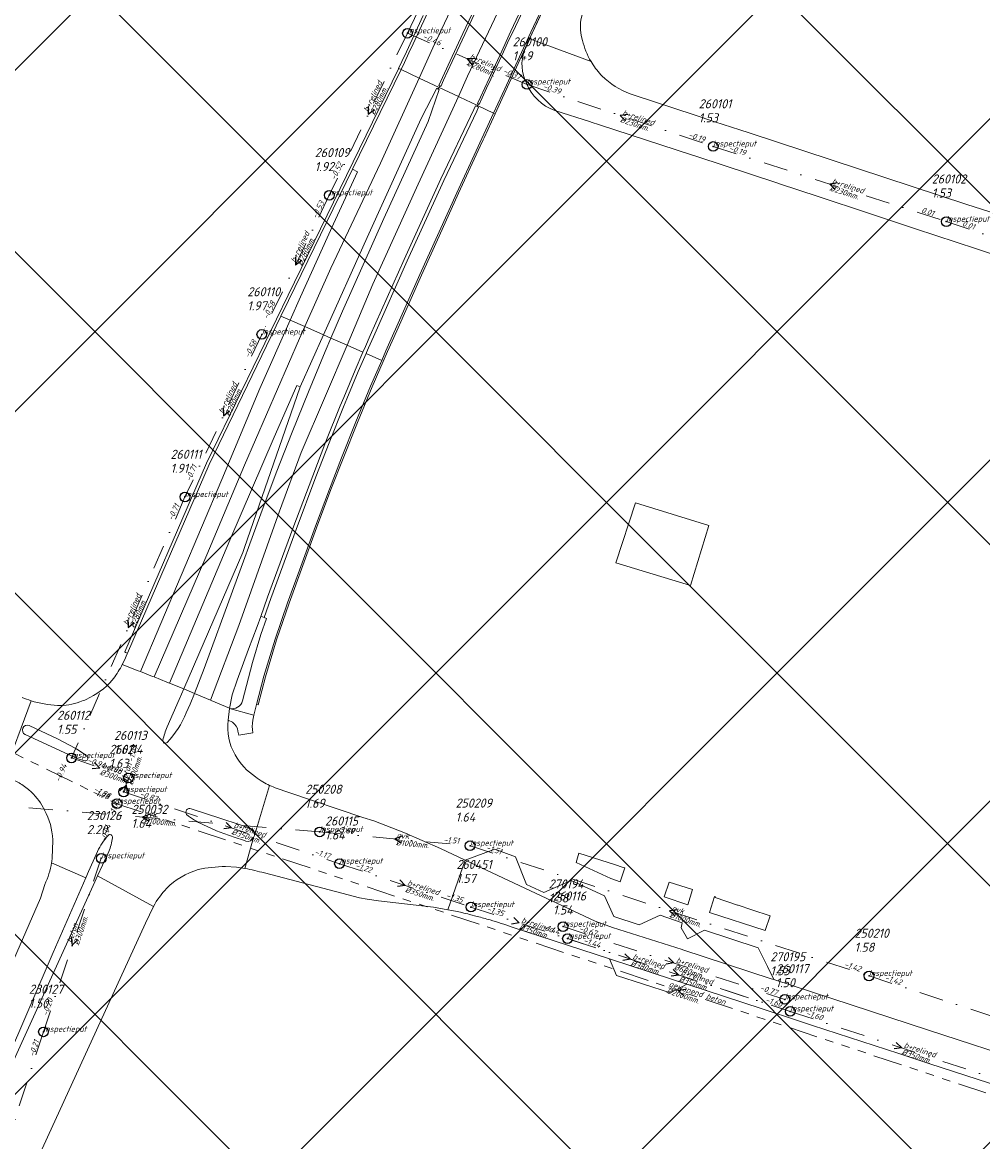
# Model space of a CAD drawing. Extents: x 148869 to 161638, y 453607 to 469810.
# Tile 212 of 256: x 153083 to 153282, y 464428 to 464659. Entities that reach past the tile are written whole.
import ezdxf

# ---------------------------------------------------------------- set-up
doc = ezdxf.new("R2010")
doc.units = 0
doc.header["$PDMODE"] = 32
doc.header["$PDSIZE"] = 2
doc.linetypes.add('RI-GWA', pattern=[18.45, 6, -1.8, 1.75, -1.8, 1.75, -1.8, 1.75, -1.8])
doc.linetypes.add('RI-VWA', pattern=[11, 5, -3, 0, -3])
doc.layers.get('0').update_dxf_attribs({"linetype": 'CONTINUOUS'})
doc.layers.get('DEFPOINTS').update_dxf_attribs({"linetype": 'CONTINUOUS'})
doc.layers.add('2023 hatch', color=90, linetype='CONTINUOUS')
for name, color, linetype, lineweight in [('B-OI-RI-GWA-MATERIAAL-T18', 10, 'CONTINUOUS', 18), ('B-OI-RI-GWA-PUTDEKSELHOOGTE-T25', 10, 'CONTINUOUS', 25), ('B-OI-RI-GWA_BOB-T18', 10, 'CONTINUOUS', 18), ('B-OI-RI-GWA_DIAMETER-T18', 10, 'CONTINUOUS', 18), ('B-OI-RI-GWA_PUTNUMMER-T18', 10, 'CONTINUOUS', 18), ('B-OI-RI-GWA_RIOOLPUT-S', 10, 'CONTINUOUS', 25), ('B-OI-RI-GWA_TRANSPORTLEIDING-G', 10, 'RI-GWA', 18), ('B-OI-RI-STROOMRICHTING-S', 252, 'CONTINUOUS', 25), ('B-OI-RI-VWA-BOB-T18', 34, 'CONTINUOUS', 18), ('B-OI-RI-VWA-DIAMETER-T18', 34, 'CONTINUOUS', 18), ('B-OI-RI-VWA-MATERIAAL-T18', 34, 'CONTINUOUS', 18), ('B-OI-RI-VWA_PUTDEKSELHOOGTE-T25', 34, 'CONTINUOUS', 25), ('B-OI-RI-VWA_PUTNUMMER-T25', 34, 'CONTINUOUS', 25), ('B-OI-RI-VWA_RIOOLPUT-S', 34, 'CONTINUOUS', 25), ('B-OI-RI-VWA_TRANSPORTLEIDING-G', 34, 'RI-VWA', 18), ('B-RO-VH-VERHARDING_ASFALT-GV', 251, 'CONTINUOUS', 18), ('B-RO-VH-VERHARDING_GESLOTEN-GV', 251, 'CONTINUOUS', 18), ('B-RO-VH-VERHARDING_OPEN-GV', 251, 'CONTINUOUS', 18), ('B-RO-VH-VERHARDING_STRAATBAKSTEEN-GV', 251, 'CONTINUOUS', 18)]:
    doc.layers.add(name, color=color, linetype=linetype, lineweight=lineweight)
doc.styles.add('NLCS-ISO-M500-T18_CURSIEF', font='NLCS-ISO.ttf', dxfattribs={"oblique": 15, "height": 0.9})
doc.styles.add('NLCS-ISO-M750-T25_CURSIEF', font='NLCS-ISO.ttf', dxfattribs={"oblique": 15, "height": 1.875})

# ---------------------------------------------------------------- blocks, each defined once
blk = doc.blocks.new('ACMAP_ANN_TEMPLATE_vwa-diam')
at = {"color": 0, "linetype": 'ByBlock', "style": 'NLCS-ISO-M500-T18_CURSIEF', "oblique": 15}
blk.add_attdef('vwa-diam', (0.3, -1.3), '', height=1.2, dxfattribs=at)
blk = doc.blocks.new('ACMAP_ANN_TEMPLATE_vwa-materiaal')
at = {"color": 0, "linetype": 'ByBlock', "style": 'NLCS-ISO-M500-T18_CURSIEF', "oblique": 15}
blk.add_attdef('vwa-mat', (0.3, 0.2), '', height=1.2, dxfattribs=at)
blk = doc.blocks.new('ACMAP_ANN_TEMPLATE_vwa-nap-l')
at = {"color": 0, "linetype": 'ByBlock', "style": 'NLCS-ISO-M500-T18_CURSIEF', "oblique": 15}
blk.add_attdef('vwa-nap-l', (3.3, 0.2), '', height=1.2, dxfattribs=at)
blk = doc.blocks.new('ACMAP_ANN_TEMPLATE_vwa-nap-r')
at = {"color": 0, "linetype": 'ByBlock', "style": 'NLCS-ISO-M500-T18_CURSIEF', "oblique": 15}
blk.add_attdef('vwa-nap-r', (-5.6, 0.2), '', height=1.2, dxfattribs=at)
blk = doc.blocks.new('ACMAP_ANN_TEMPLATE_gwa-diam')
at = {"color": 0, "linetype": 'ByBlock', "style": 'NLCS-ISO-M500-T18_CURSIEF', "oblique": 15}
blk.add_attdef('gwa-diam', (-2.2, -1.3), '', height=1.2, dxfattribs=at)
blk = doc.blocks.new('ACMAP_ANN_TEMPLATE_gwa-materiaal')
at = {"color": 0, "linetype": 'ByBlock', "style": 'NLCS-ISO-M500-T18_CURSIEF', "oblique": 15}
blk.add_attdef('gwa-mat', (-2.2, 0.2), '', height=1.2, dxfattribs=at)
blk = doc.blocks.new('ACMAP_ANN_TEMPLATE_gwa-nap-r')
at = {"color": 0, "linetype": 'ByBlock', "style": 'NLCS-ISO-M500-T18_CURSIEF', "oblique": 15}
blk.add_attdef('gwa-nap-r', (-5.6, 0.2), '', height=1.2, dxfattribs=at)
blk = doc.blocks.new('ACMAP_ANN_TEMPLATE_gwa-puth')
at = {"color": 0, "linetype": 'ByBlock', "style": 'NLCS-ISO-M750-T25_CURSIEF', "oblique": 15}
blk.add_attdef('gwa-puth', (3, -5), '', height=1.88, dxfattribs=at)
blk = doc.blocks.new('ACMAP_ANN_TEMPLATE_gwa-putnr')
at = {"color": 0, "linetype": 'ByBlock', "style": 'NLCS-ISO-M750-T25_CURSIEF', "oblique": 15}
blk.add_attdef('gwa-putnr', (3, -2.1), '', height=1.88, dxfattribs=at)
blk = doc.blocks.new('ACMAP_ANN_TEMPLATE_type knoop')
at = {"layer": 'DEFPOINTS', "style": 'NLCS-ISO-M500-T18_CURSIEF', "oblique": 15}
blk.add_attdef('type_knoop', (0, 0), '', height=1.2, dxfattribs=at)
blk = doc.blocks.new('ACMAP_ANN_TEMPLATE_vwa-puth')
at = {"color": 0, "linetype": 'ByBlock', "style": 'NLCS-ISO-M750-T25_CURSIEF', "oblique": 15}
blk.add_attdef('vwa-puth', (-3, 5), '', height=1.88, dxfattribs=at)
blk = doc.blocks.new('ACMAP_ANN_TEMPLATE_vwa-putnr')
at = {"color": 0, "linetype": 'ByBlock', "style": 'NLCS-ISO-M750-T25_CURSIEF', "oblique": 15}
blk.add_attdef('vaw-putnr', (-3, 7.9), '', height=1.88, dxfattribs=at)

msp = doc.modelspace()

# ---------------------------------------------------------------- hatches: boundary and pattern name
at = {"layer": '2023 hatch'}
h = msp.add_hatch(dxfattribs=at)
h.set_pattern_fill('L45L135', color=256, scale=49.98)
h.set_pattern_definition([(45, (0, 0), (-35.341197, 35.341197), []), (135, (0, 0), (-35.341197, -35.341197), [])])
h.paths.add_polyline_path([(155033.65, 463387.49), (154736.21, 463174.82), (154703.82, 463157.03), (154669.13, 463116.73), (154497.36, 463128.81), (154485.96, 463103.35), (154403, 462810.28), (154029.41, 462913.19), (153921.91, 462926.36), (153533.06, 462959.92), (153521.58, 463046.87), (153065.73, 463131.59), (152840.09, 463157.69), (152602.55, 463321.62), (152457.44, 463373.38), (152283.77, 463566.95), (152230.15, 463641.33), (152156.25, 463699.58), (152012.16, 463887.19), (152009.38, 463939.89), (151991.35, 464191.03), (152103.19, 464343.83), (152153.39, 464455.21), (152151.03, 464561.94), (152249.45, 464811.76), (152130.92, 465032.5), (152332.42, 465169.93), (152738.18, 465252.75), (152947.54, 465152.17), (153150.32, 465023.39), (153302.02, 464886.05), (153728.6, 464650.43), (153874.6, 464567.83), (153954.88, 464501.43), (153988.94, 464472.57), (154027.82, 464422.75), (154193.47, 464138.07), (154280.01, 463968.67), (154339.28, 463993.19), (154494.94, 463873.13), (154622.49, 463821.49), (154755.92, 463721.99), (154868.72, 463597.28)])

# ---------------------------------------------------------------- linework, layer by layer
at = {"layer": 'B-OI-RI-GWA_RIOOLPUT-S', "color": 251}
msp.add_point((153102.7, 464497.64), dxfattribs=at)
at = {"layer": 'B-OI-RI-GWA_TRANSPORTLEIDING-G', "color": 251}
for p in [(153005.24, 464545.43), (153335.3, 464420.27)]:
    msp.add_line(p, (153102.7, 464497.64), dxfattribs=at)
at = {"layer": 'B-OI-RI-STROOMRICHTING-S', "color": 251}
for points in [[(153176.89, 464651.99), (153175.29, 464651.9), (153176.33, 464650.67)], [(153154.77, 464642.03), (153154.79, 464640.42), (153156.07, 464641.4)], [(153208.57, 464640.4), (153206.98, 464640.17), (153208.11, 464639.03)], [(153251.99, 464626.21), (153250.4, 464625.96), (153251.55, 464624.84)], [(153139.68, 464610.84), (153139.7, 464609.23), (153140.98, 464610.21)], [(153124.71, 464579.6), (153124.76, 464577.99), (153126.02, 464578.98)], [(153104.95, 464535.74), (153105.04, 464534.14), (153106.27, 464535.17)], [(153098.07, 464506.19), (153099.17, 464505.03), (153097.58, 464504.83)], [(153103.33, 464500.29), (153104.58, 464501.51), (153104.82, 464499.78)], [(153109.48, 464495.45), (153107.99, 464494.85), (153109.38, 464494.01)], [(153125.3, 464493.78), (153126.45, 464492.65), (153124.86, 464492.42)], [(153161.77, 464490.95), (153160.29, 464490.36), (153161.64, 464489.52)], [(153161.29, 464481.86), (153162.42, 464480.72), (153160.83, 464480.49)], [(153184.92, 464474.09), (153186.05, 464472.96), (153184.46, 464472.72)], [(153218.8, 464475.69), (153217.2, 464475.45), (153218.36, 464474.32)], [(153093.23, 464469.96), (153093.45, 464468.36), (153094.6, 464469.5)], [(153207.98, 464466.56), (153209.14, 464465.43), (153207.55, 464465.19)], [(153216.98, 464465.78), (153218.12, 464464.65), (153216.52, 464464.41)], [(153217.98, 464463.29), (153219.14, 464462.16), (153217.55, 464461.92)], [(153220.58, 464459.18), (153218.99, 464458.96), (153220.14, 464457.82)], [(153264.17, 464448.21), (153265.33, 464447.08), (153263.73, 464446.84)]]:
    msp.add_lwpolyline(points, dxfattribs=at)
at = {"layer": 'B-OI-RI-VWA_RIOOLPUT-S'}
for p in [(153162.9, 464657.2), (153187.69, 464646.59), (153226.26, 464633.75), (153146.69, 464623.64), (153274.56, 464618.18), (153132.72, 464594.82), (153116.8, 464561.16), (153093.28, 464507.11), (153105.09, 464502.95), (153104.09, 464500.07), (153144.7, 464491.8), (153175.87, 464488.93), (153099.45, 464486.34), (153148.81, 464485.22), (153176.06, 464476.23), (153195.15, 464472.18), (153196.06, 464469.69), (153258.55, 464461.97), (153241.1, 464457.11), (153242.22, 464454.63), (153087.47, 464450.39)]:
    msp.add_point(p, dxfattribs=at)
at = {"layer": 'B-OI-RI-VWA_TRANSPORTLEIDING-G', "color": 251}
for p, q in [((153162.9, 464657.2), (153174, 464680.94)), ((153162.9, 464657.2), (153146.69, 464623.64)), ((153162.9, 464657.2), (153187.69, 464646.59)), ((153187.69, 464646.59), (153226.26, 464633.75)), ((153226.26, 464633.75), (153274.56, 464618.18)), ((153146.69, 464623.64), (153132.72, 464594.82)), ((153274.56, 464618.18), (153323.08, 464602.05)), ((153132.72, 464594.82), (153116.8, 464561.16)), ((153116.8, 464561.16), (153093.28, 464507.11)), ((153093.28, 464507.11), (153105.09, 464502.95)), ((153105.09, 464502.95), (153104.09, 464500.07)), ((153104.09, 464500.07), (153148.81, 464485.22)), ((153144.7, 464491.8), (153071.3, 464497.9)), ((153144.7, 464491.8), (153175.87, 464488.93)), ((153175.87, 464488.93), (153258.55, 464461.97)), ((153099.45, 464486.34), (153087.47, 464450.39)), ((153148.81, 464485.22), (153176.06, 464476.23)), ((153176.06, 464476.23), (153196.06, 464469.69)), ((153176.06, 464476.23), (153242.22, 464454.63)), ((153195.15, 464472.18), (153241.1, 464457.11)), ((153196.06, 464469.69), (153242.22, 464454.63)), ((153258.55, 464461.97), (153341.13, 464435)), ((153242.22, 464454.63), (153288.43, 464439.52)), ((153087.47, 464450.39), (153071.32, 464401.19))]:
    msp.add_line(p, q, dxfattribs=at)
at = {"layer": 'B-RO-VH-VERHARDING_ASFALT-GV', "flags": 128}
for points in [[(153250.15, 464782.19), (153248.03, 464778.07), (153245.22, 464772.63), (153243.18, 464768.67), (153240.97, 464764.31), (153234.15, 464750.89), (153229.72, 464742.12), (153226.4, 464735.36), (153211.15, 464704.25), (153205.1, 464691.72), (153203.62, 464688.66), (153199.73, 464680.53), (153192.21, 464664.75), (153192.17, 464664.67), (153191.96, 464664.21), (153188.2, 464656.04), (153188.25, 464656.02), (153200.94, 464651.35)], [(153200.94, 464651.35), (153188.25, 464656.02), (153187.13, 464653.62)], [(153365.5, 464593.44), (153340.76, 464601.48), (153328.31, 464605.59), (153313.11, 464610.56), (153308.72, 464611.99), (153292.76, 464617.2), (153286.83, 464619.14), (153284.61, 464619.86), (153283.37, 464620.27), (153278.82, 464621.76), (153233.69, 464636.54), (153231.79, 464637.17), (153226.63, 464638.86), (153222.34, 464640.28), (153209.89, 464644.39)], [(153193.43, 464641.2), (153200.81, 464638.83), (153201, 464638.77), (153202.7, 464638.22), (153221.77, 464632.01), (153222.88, 464631.65), (153239.45, 464626.19), (153239.97, 464626.02), (153247.99, 464623.37), (153249.45, 464622.89), (153257, 464620.4), (153268.2, 464616.71), (153280.84, 464612.54), (153288.18, 464610.12), (153299.83, 464606.3), (153309.27, 464603.22), (153319.16, 464600), (153336.42, 464594.36), (153359.73, 464586.68), (153362.14, 464585.89)], [(153113.14, 464513.58), (153115.58, 464519.23), (153116.55, 464521.4), (153113.6, 464522.6), (153113.01, 464522.84), (153110.42, 464523.88), (153110.07, 464524.01), (153107.57, 464525.01), (153107.1, 464525.19), (153103.81, 464526.5), (153103.81, 464526.5)], [(153101.97, 464523.56), (153101.72, 464523.23)], [(153125.73, 464514.93), (153126.05, 464517.37), (153125.99, 464517.4), (153122.22, 464519.01), (153122.06, 464519.07), (153118.77, 464520.48), (153117.86, 464518.28), (153117.05, 464516.44)], [(153050.21, 464516.56), (153077.48, 464504.22), (153079.18, 464503.46), (153084.89, 464518.97)], [(153084.89, 464518.97), (153079.18, 464503.46), (153082.14, 464502.13)], [(153130.89, 464514.96), (153131.08, 464515.96), (153126.05, 464517.37), (153125.73, 464514.93), (153126.67, 464514.51)], [(153084.54, 464513.81), (153090.52, 464510.97), (153094.06, 464509.12)], [(153096.05, 464506.53), (153094.64, 464506.96), (153091.87, 464508.14), (153083.69, 464511.96)], [(153127.78, 464512.66), (153127.93, 464511.83), (153130.85, 464512.34)], [(153084.37, 464500.58), (153084.99, 464500)], [(153134.32, 464501.44), (153131.17, 464491.02), (153131.02, 464490.61), (153129.21, 464484.22)], [(153131.17, 464491.02), (153134.32, 464501.44)], [(153171.26, 464475.69), (153174.88, 464485.95), (153174.86, 464485.96), (153169.72, 464488.38), (153162.13, 464491.67), (153155.96, 464494.07), (153153.67, 464494.81), (153138.11, 464500), (153135.89, 464500.8)], [(153118.08, 464496.59), (153124.2, 464494.56), (153128.03, 464493.32), (153129.85, 464492.74), (153130.33, 464492.59)], [(153129.4, 464489.89), (153128.91, 464490.06), (153127.17, 464490.67), (153124.86, 464491.47), (153123.34, 464492.05), (153120.51, 464493.31)], [(153089.39, 464490.18), (153089.38, 464490.11), (153089.38, 464490.07), (153089.38, 464490.02), (153089.38, 464489.98), (153089.38, 464489.94), (153089.29, 464486.45), (153089.27, 464486.41), (153089.27, 464486.39)], [(153127.5, 464484.49), (153129.21, 464484.22), (153131.02, 464490.61)], [(153089.15, 464485.42), (153096.25, 464482.32), (153096.8, 464483.57), (153097.77, 464485.74), (153098.68, 464487.76)], [(153101.01, 464487.74), (153099.7, 464484.88), (153098.69, 464482.71), (153110.26, 464476.35)], [(153286.47, 464438.78), (153298.04, 464435.02), (153315.99, 464429.18), (153318.1, 464435.31), (153306.24, 464439.19), (153306.22, 464439.2), (153292.07, 464443.81), (153270.9, 464450.72), (153238.82, 464461.22), (153238.28, 464461.39), (153238.25, 464461.4), (153219.97, 464467.39), (153219.84, 464467.43), (153205.38, 464471.98), (153201.82, 464473.29), (153174.88, 464485.95), (153171.26, 464475.69)], [(153058.38, 464391.42), (153059.23, 464393.74), (153063.22, 464404.02), (153071.49, 464424.45), (153073.19, 464428.54), (153079.61, 464443.85), (153089.49, 464466.85), (153096.25, 464482.32), (153089.15, 464485.42)], [(153125.19, 464484.63), (153127.44, 464484.5)], [(153133.25, 464483.29), (153150.58, 464478.74), (153152.94, 464478.16), (153154.57, 464477.84), (153156.9, 464477.51), (153167.66, 464476.26), (153168.31, 464476.18)], [(153068.9, 464391.18), (153075.07, 464402.65), (153084.91, 464421.17), (153108.61, 464472.93), (153110.26, 464476.35), (153098.69, 464482.71), (153098.13, 464481.48), (153077.07, 464435.28), (153076.69, 464434.32), (153074.52, 464427.99), (153065.35, 464401.17), (153061.21, 464390.95), (153060.99, 464390.41), (153067.4, 464387.95)], [(153087.74, 464480.94), (153086.83, 464478.1), (153085.68, 464475.36), (153080.8, 464464.14), (153072.71, 464445.32), (153069.13, 464436.86), (153065.15, 464427.22)], [(153175.78, 464474.7), (153177.35, 464474.3)], [(153184.6, 464472.08), (153204.75, 464465.49), (153204.76, 464465.49), (153217.82, 464461.22), (153220.81, 464460.25), (153220.99, 464460.19), (153236.38, 464455.16), (153243.95, 464452.68), (153246.86, 464451.73), (153264.71, 464445.89), (153271.12, 464443.8), (153285.84, 464438.98), (153286.47, 464438.78)]]:
    msp.add_lwpolyline(points, dxfattribs=at)
at = {"layer": 'B-RO-VH-VERHARDING_ASFALT-GV'}
for points in [[(153199.19, 464655.71, -0.179011), (153199.36, 464661.71)], [(153200.94, 464651.35, -0.075591), (153199.19, 464655.71)], [(153187.13, 464653.62, 0.208881), (153187.57, 464646.84)], [(153202.98, 464648.62, -0.054599), (153200.94, 464651.35)], [(153203.87, 464647.76, -0.019382), (153202.98, 464648.62)], [(153209.89, 464644.39, -0.112128), (153203.87, 464647.76)], [(153187.57, 464646.84, 0.213667), (153193.43, 464641.2)], [(153103.81, 464526.5, -0.046424), (153101.97, 464523.56)], [(153101.72, 464523.23, -0.111576), (153096.34, 464519.25)], [(153084.89, 464518.97, -0.022162), (153083.09, 464519.63)], [(153090.4, 464517.99, -0.06479), (153084.89, 464518.97)], [(153095.01, 464518.75, -0.103538), (153090.4, 464517.99)], [(153096.34, 464519.25, -0.023179), (153095.01, 464518.75)], [(153117.05, 464516.44, -0.096474), (153113.11, 464510.32)], [(153083.69, 464511.96, -0.988155), (153084.54, 464513.81)], [(153112.2, 464510.75, -0.04949), (153113.14, 464513.58)], [(153127.2, 464507.76, -0.167498), (153125.73, 464514.93)], [(153126.67, 464514.51, -0.201626), (153127.78, 464512.66)], [(153130.85, 464512.34, -0.103368), (153130.89, 464514.96)], [(153094.06, 464509.12, -0.051263), (153096.53, 464507.4)], [(153113.11, 464510.32, -0.745452), (153112.2, 464510.75)], [(153096.53, 464507.4, -0.747081), (153096.05, 464506.53)], [(153131.41, 464503.2, -0.11929), (153127.2, 464507.76)], [(153082.14, 464502.13, -0.034918), (153084.37, 464500.58)], [(153132.96, 464502.16, -0.027091), (153131.41, 464503.2)], [(153134.32, 464501.44, -0.022716), (153132.96, 464502.16)], [(153084.99, 464500, -0.082791), (153087.7, 464496.32)], [(153135.89, 464500.8, -0.025463), (153134.32, 464501.44)], [(153087.7, 464496.32, -0.116), (153089.39, 464490.18)], [(153117.14, 464495.38, -0.778008), (153118.08, 464496.59)], [(153120.51, 464493.31, -0.059739), (153117.14, 464495.38)], [(153130.33, 464492.59, -0.399544), (153131.17, 464491.02)], [(153098.68, 464487.76, -0.067011), (153100.85, 464491.08)], [(153100.85, 464491.08, -0.34302), (153101.49, 464491.19)], [(153101.76, 464490.6, -0.076825), (153101.01, 464487.74)], [(153101.49, 464491.19, -0.341866), (153101.76, 464490.6)], [(153131.02, 464490.61, -0.396874), (153129.4, 464489.89)], [(153089.27, 464486.39, -0.015456), (153089.15, 464485.42)], [(153089.15, 464485.42, -0.076718), (153087.74, 464480.94)], [(153112.99, 464480.08, -0.128159), (153119.52, 464483.98)], [(153119.52, 464483.98, -0.05275), (153125.19, 464484.63)], [(153127.44, 464484.5, -0.03432), (153127.5, 464484.49)], [(153129.21, 464484.22, -0.022671), (153133.25, 464483.29)], [(153110.26, 464476.35, -0.070907), (153112.99, 464480.08)], [(153168.31, 464476.18, -0.006043), (153169.79, 464475.95)], [(153169.79, 464475.95, -0.005496), (153171.26, 464475.69)], [(153171.26, 464475.69, -0.006845), (153172.86, 464475.38)], [(153172.86, 464475.38, -0.007472), (153174.2, 464475.08)], [(153174.2, 464475.08, -0.003732), (153175.78, 464474.7)], [(153177.35, 464474.3, -0.007448), (153180.02, 464473.56)], [(153180.02, 464473.56, -0.009597), (153182.32, 464472.85)], [(153182.32, 464472.85, -0.008416), (153184.6, 464472.08)]]:
    msp.add_lwpolyline(points, format="xyb", dxfattribs=at)
at = {"layer": 'B-RO-VH-VERHARDING_ASFALT-GV', "flags": 128}
msp.add_lwpolyline([(153206.07, 464547.54), (153221.55, 464542.81), (153225.36, 464555.27), (153210.14, 464559.93)], close=True, dxfattribs=at)
at = {"layer": 'B-RO-VH-VERHARDING_GESLOTEN-GV', "flags": 128}
for points in [[(153201.1, 464732.43), (153197.52, 464725.17), (153195.91, 464721.87), (153191.68, 464713.21), (153185.86, 464701.22), (153182.36, 464693.9), (153180.11, 464689.2), (153172.15, 464672.31), (153168.62, 464664.76), (153166.71, 464660.66), (153164.06, 464654.99), (153163.19, 464653.12), (153162.27, 464651.15), (153161.57, 464649.67), (153165.3, 464647.92), (153168.18, 464654.17), (153184.05, 464687.8), (153204.73, 464730.22)], [(153169.45, 464645.97), (153169.6, 464646.29), (153169.4, 464646.4), (153171.77, 464651.49), (153174.4, 464657.15), (153177.59, 464663.98), (153184.98, 464679.68), (153197.67, 464706.1), (153204.2, 464719.49), (153205.58, 464722.32), (153205.86, 464722.89), (153206.93, 464725.07), (153207.15, 464725.52), (153207.53, 464726.29), (153207.76, 464726.76), (153208.37, 464728.01), (153204.73, 464730.22), (153184.05, 464687.8), (153168.18, 464654.17), (153165.3, 464647.92)], [(153169.6, 464646.29), (153169.45, 464645.97), (153173.45, 464644.08), (153175.34, 464648.33), (153187.16, 464673.27), (153208.67, 464718), (153212.42, 464725.55), (153208.77, 464727.76), (153204.62, 464719.28), (153198.07, 464705.92), (153191.7, 464692.74), (153185.41, 464679.56), (153177.96, 464663.8), (153176.7, 464661.08), (153174.79, 464656.97), (153172.17, 464651.32), (153171.29, 464649.43), (153170.38, 464647.46), (153169.79, 464646.19)], [(153173.45, 464644.08), (153173.75, 464643.95), (153177.25, 464642.3), (153177.42, 464642.22), (153177.58, 464642.56), (153177.39, 464642.66), (153178.01, 464643.98), (153179.81, 464647.85), (153182.43, 464653.48), (153184.01, 464656.86), (153184.29, 464657.63), (153187.04, 464663.39), (153197.15, 464684.59), (153197.37, 464685.06), (153198.03, 464686.43), (153203.95, 464698.84), (153211.17, 464713.75), (153211.62, 464714.67), (153211.86, 464715.17), (153215.91, 464723.43), (153212.42, 464725.55), (153208.67, 464718), (153187.16, 464673.27), (153175.34, 464648.33)], [(153219.51, 464721.24), (153219.19, 464721.44), (153210.82, 464704.38), (153203.3, 464688.79), (153195.84, 464673.14), (153191.37, 464663.57), (153188.49, 464657.4), (153183.41, 464646.43), (153180.74, 464640.66), (153181.06, 464640.51), (153186.95, 464653.32), (153192.21, 464664.75), (153199.73, 464680.53), (153203.62, 464688.66), (153209.02, 464699.9), (153215.37, 464712.83)], [(153161.04, 464649.86), (153138.16, 464602.94), (153121.24, 464568.17), (153104.3, 464529.06), (153104.45, 464528.97), (153104.66, 464528.88), (153104.88, 464528.8), (153121.8, 464567.92), (153136.69, 464598.63), (153138.24, 464601.85), (153151.52, 464629.08), (153161.57, 464649.67), (153161.44, 464649.73), (153161.06, 464649.91), (153161.04, 464649.87)], [(153161.57, 464649.67), (153151.52, 464629.08), (153152.57, 464628.53), (153147.6, 464617.73), (153140.72, 464602.59), (153138.59, 464597.79), (153141.64, 464596.46), (153147.05, 464608.58), (153157.3, 464630.28), (153165.3, 464647.92)], [(153169.29, 464645.63), (153169.45, 464645.97), (153165.3, 464647.92), (153157.3, 464630.28), (153147.05, 464608.58), (153141.64, 464596.46), (153145.48, 464594.77), (153154.54, 464614.93), (153165.75, 464639.55), (153168.98, 464645.8)], [(153169.45, 464645.97), (153169.29, 464645.63), (153169.47, 464645.54), (153167.18, 464638.91), (153157.99, 464618.83), (153149.45, 464599.61), (153147.05, 464594.08), (153150.38, 464592.61), (153155.76, 464605.24), (153165.11, 464625.93), (153173.45, 464644.08)], [(153173.45, 464644.08), (153165.11, 464625.93), (153155.76, 464605.24), (153150.38, 464592.61), (153153.68, 464591.16), (153153.75, 464591.32), (153154.19, 464592.34), (153155.19, 464594.61), (153162.22, 464610.37), (153169.81, 464627.02), (153176.64, 464641.38), (153176.99, 464642.15), (153177.32, 464642), (153177.42, 464642.22), (153177.25, 464642.3), (153173.75, 464643.95)], [(153132.52, 464536.44), (153132.83, 464536.33), (153132.86, 464536.32), (153133.19, 464536.19), (153134.6, 464540.16), (153139.84, 464554.42), (153143.94, 464565.3), (153146.68, 464572.39), (153149.65, 464579.8), (153150.34, 464581.46), (153152.72, 464587.17), (153154.33, 464590.88), (153154.41, 464591.05), (153154.85, 464592.06), (153155.84, 464594.32), (153162.87, 464610.08), (153170.46, 464626.71), (153177.29, 464641.08), (153177.65, 464641.86), (153177.32, 464642), (153176.99, 464642.15), (153176.64, 464641.38), (153169.81, 464627.02), (153162.22, 464610.37), (153155.19, 464594.61), (153154.19, 464592.34), (153153.75, 464591.32), (153153.68, 464591.16), (153152.07, 464587.45), (153149.69, 464581.74), (153148.99, 464580.07), (153146.02, 464572.65), (153143.27, 464565.56), (153139.17, 464554.66), (153133.92, 464540.4)], [(153157.58, 464589.45), (153158.43, 464591.42), (153165.46, 464607.22), (153173.14, 464624.18), (153180.74, 464640.66), (153177.42, 464642.22), (153177.32, 464642), (153177.65, 464641.86), (153177.29, 464641.08), (153170.46, 464626.71), (153162.87, 464610.08), (153155.84, 464594.32), (153154.85, 464592.06), (153154.41, 464591.05), (153154.33, 464590.88)], [(153136.69, 464598.63), (153138.59, 464597.79), (153140.72, 464602.59), (153147.6, 464617.73), (153152.57, 464628.53), (153151.52, 464629.08), (153138.24, 464601.85)], [(153104.88, 464528.8), (153104.83, 464528.7), (153104.25, 464527.39), (153103.81, 464526.5), (153107.1, 464525.19), (153107.57, 464525.01), (153124.45, 464564.8), (153132.33, 464583.64), (153138.59, 464597.79), (153136.69, 464598.63), (153121.8, 464567.92)], [(153141.64, 464596.46), (153138.59, 464597.79), (153132.33, 464583.64), (153124.45, 464564.8), (153107.57, 464525.01), (153110.07, 464524.01), (153110.42, 464523.88), (153121.3, 464549.2), (153129.13, 464567.74), (153140.52, 464593.96)], [(153140.69, 464583.97), (153145.48, 464594.77), (153141.64, 464596.46), (153140.52, 464593.96), (153129.13, 464567.74), (153121.3, 464549.2), (153110.42, 464523.88), (153113.01, 464522.84), (153113.6, 464522.6), (153126.1, 464552.23), (153135.3, 464573.55), (153139.96, 464584.22)], [(153147.05, 464594.08), (153145.48, 464594.77), (153140.69, 464583.97), (153140.59, 464583.75), (153129.16, 464550.69), (153128.77, 464549.65), (153116.55, 464521.4), (153118.77, 464520.48), (153120.78, 464525.67), (153132.55, 464557.7), (153135.72, 464566.16), (153139, 464574.58), (153142.36, 464582.97), (153145.86, 464591.32)], [(153147.05, 464594.08), (153145.86, 464591.32), (153142.36, 464582.97), (153139, 464574.58), (153135.72, 464566.16), (153132.55, 464557.7), (153120.78, 464525.67), (153118.77, 464520.48), (153122.06, 464519.07), (153127.95, 464534.56), (153136.41, 464558.22), (153140.85, 464570.37), (153145.9, 464582.1), (153150.38, 464592.61)], [(153122.06, 464519.07), (153122.22, 464519.01), (153125.99, 464517.4), (153126.05, 464517.37), (153126.61, 464520.16), (153127.6, 464523.21), (153129.96, 464529.66), (153131.78, 464534.32), (153132.52, 464536.44), (153133.92, 464540.4), (153139.17, 464554.66), (153143.27, 464565.56), (153146.02, 464572.65), (153148.99, 464580.07), (153149.69, 464581.74), (153152.07, 464587.45), (153153.68, 464591.16), (153150.38, 464592.61), (153145.9, 464582.1), (153140.85, 464570.37), (153136.41, 464558.22), (153127.95, 464534.56)], [(153116.55, 464521.4), (153128.77, 464549.65), (153129.16, 464550.69), (153140.59, 464583.75), (153140.69, 464583.97), (153139.96, 464584.22), (153135.3, 464573.55), (153126.1, 464552.23), (153113.6, 464522.6)]]:
    msp.add_lwpolyline(points, close=True, dxfattribs=at)
for points in [[(153177.59, 464663.98), (153174.4, 464657.15), (153171.77, 464651.49), (153169.4, 464646.4), (153169.6, 464646.29), (153169.79, 464646.19), (153170.38, 464647.46), (153171.29, 464649.43), (153172.17, 464651.32), (153174.79, 464656.97), (153176.7, 464661.08)], [(153187.04, 464663.39), (153184.29, 464657.63), (153184.01, 464656.86), (153182.43, 464653.48), (153179.81, 464647.85), (153178.01, 464643.98), (153177.39, 464642.66), (153177.58, 464642.56), (153177.76, 464642.46), (153178.39, 464643.81), (153179.3, 464645.79), (153180.18, 464647.68), (153182.79, 464653.32), (153183.66, 464655.21), (153184.33, 464656.65), (153184.71, 464657.44), (153187.42, 464663.16)], [(153187.42, 464663.16), (153184.71, 464657.44), (153184.33, 464656.65), (153183.66, 464655.21), (153182.79, 464653.32), (153180.18, 464647.68), (153179.3, 464645.79), (153178.39, 464643.81), (153177.76, 464642.46), (153177.58, 464642.56), (153177.42, 464642.22), (153180.74, 464640.66), (153183.41, 464646.43), (153188.49, 464657.4), (153191.37, 464663.57)], [(153166.19, 464660.9), (153162.68, 464653.35), (153161.76, 464651.38), (153161.06, 464649.91), (153161.44, 464649.73), (153161.57, 464649.67), (153162.27, 464651.15), (153163.19, 464653.12), (153164.06, 464654.99), (153166.71, 464660.66)], [(153126.05, 464517.37), (153131.08, 464515.96), (153131.65, 464518.19), (153133.14, 464524.03), (153135.46, 464531.7), (153138.06, 464539.26), (153140.52, 464546.03), (153143.85, 464555.13), (153146.73, 464562.79), (153149.2, 464569.28), (153152.18, 464576.69), (153155.27, 464584.08), (153157.58, 464589.45), (153154.33, 464590.88), (153152.72, 464587.17), (153150.34, 464581.46), (153149.65, 464579.8), (153146.68, 464572.39), (153143.94, 464565.3), (153139.84, 464554.42), (153134.6, 464540.16), (153133.19, 464536.19), (153133.7, 464535.99), (153132.52, 464532.68), (153130.82, 464526.9), (153128.7, 464518.97)]]:
    msp.add_lwpolyline(points, dxfattribs=at)
at = {"layer": 'B-RO-VH-VERHARDING_GESLOTEN-GV'}
msp.add_lwpolyline([(153128.7, 464518.97, -0.422456), (153126.05, 464517.37)], format="xyb", dxfattribs=at)
at = {"layer": 'B-RO-VH-VERHARDING_OPEN-GV', "flags": 128}
for points in [[(153169.29, 464645.63), (153168.98, 464645.8), (153165.75, 464639.55), (153154.54, 464614.93), (153145.48, 464594.77), (153147.05, 464594.08), (153149.45, 464599.61), (153157.99, 464618.83), (153167.18, 464638.91), (153169.47, 464645.54)], [(153165.79, 464607.08), (153166.14, 464607.87), (153169.45, 464615.16), (153173.49, 464624.09), (153177.55, 464632.9), (153178.59, 464635.14), (153178.78, 464635.56), (153178.79, 464635.57), (153181.06, 464640.51), (153180.74, 464640.66), (153173.14, 464624.18), (153165.46, 464607.22), (153158.43, 464591.42), (153157.58, 464589.45), (153155.27, 464584.08), (153152.18, 464576.69), (153149.2, 464569.28), (153146.73, 464562.79), (153143.85, 464555.13), (153140.52, 464546.03), (153138.06, 464539.26), (153135.46, 464531.7), (153133.14, 464524.03), (153131.65, 464518.19), (153131.99, 464518.11), (153133.48, 464523.93), (153135.79, 464531.58), (153138.39, 464539.14), (153144.36, 464555.53), (153147.19, 464563.03), (153149.55, 464569.16), (153152.52, 464576.57), (153155.6, 464583.97), (153158.76, 464591.28), (153160.68, 464595.6)]]:
    msp.add_lwpolyline(points, close=True, dxfattribs=at)
msp.add_lwpolyline([(153128.7, 464518.97), (153130.82, 464526.9), (153132.52, 464532.68), (153133.7, 464535.99), (153133.19, 464536.19), (153132.86, 464536.32), (153132.83, 464536.33), (153132.52, 464536.44), (153131.78, 464534.32), (153129.96, 464529.66), (153127.6, 464523.21), (153126.61, 464520.16), (153126.05, 464517.37)], dxfattribs=at)
at = {"layer": 'B-RO-VH-VERHARDING_OPEN-GV'}
msp.add_lwpolyline([(153126.05, 464517.37, 0.422456), (153128.7, 464518.97)], format="xyb", dxfattribs=at)
at = {"layer": 'B-RO-VH-VERHARDING_STRAATBAKSTEEN-GV', "flags": 128}
for points in [[(153237.49, 464463.92), (153235.61, 464467.77), (153224.46, 464471.42), (153220.94, 464469.63), (153219.6, 464471.92), (153219.84, 464473), (153215.26, 464474.58), (153210.9, 464472.57), (153205.68, 464474.3), (153203.72, 464478.54), (153196.83, 464481.74), (153191.17, 464479.28), (153187.58, 464480.88), (153185.28, 464486.66), (153181.01, 464488.21), (153174.88, 464485.95), (153201.82, 464473.29), (153205.38, 464471.98), (153219.84, 464467.43), (153219.97, 464467.39), (153238.25, 464461.4), (153238.28, 464461.39), (153238.82, 464461.22)], [(153206.01, 464484.95), (153198.4, 464487.39), (153197.84, 464485.43), (153205.02, 464482.16), (153206.97, 464481.49), (153207.94, 464484.33), (153207.38, 464484.51)], [(153217.16, 464481.38), (153216.12, 464478.35), (153221.02, 464476.69), (153221.98, 464479.84)], [(153238.07, 464474.43), (153234.3, 464475.66), (153231.43, 464476.61), (153231.29, 464476.66), (153226.69, 464478.19), (153226.74, 464478.37), (153226.5, 464478.44), (153225.46, 464475.12), (153237.05, 464471.35)], [(153217.4, 464458.44), (153220.81, 464460.25), (153217.82, 464461.22), (153204.76, 464465.49), (153204.75, 464465.49), (153204.75, 464465.48), (153206.25, 464462.09)]]:
    msp.add_lwpolyline(points, close=True, dxfattribs=at)

# ---------------------------------------------------------------- block references
at = {"layer": 'B-OI-RI-GWA-MATERIAAL-T18', "color": 251, "rotation": 341.6012689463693}
msp.add_blockref('ACMAP_ANN_TEMPLATE_gwa-materiaal', (153219, 464458.96), dxfattribs=at).add_auto_attribs({'gwa-mat': 'gewapend beton'})
at = {"layer": 'B-OI-RI-GWA-PUTDEKSELHOOGTE-T25', "color": 251}
msp.add_blockref('ACMAP_ANN_TEMPLATE_gwa-puth', (153102.7, 464497.64), dxfattribs=at).add_auto_attribs({'gwa-puth': '1.64'})
at = {"layer": 'B-OI-RI-GWA_BOB-T18', "color": 251}
for rotation in [341.6012689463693, 333.8787455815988]:
    msp.add_blockref('ACMAP_ANN_TEMPLATE_gwa-nap-r', (153102.7, 464497.64), dxfattribs=dict(at, rotation=rotation)).add_auto_attribs({'gwa-nap-r': '-1.98'})
at = {"layer": 'B-OI-RI-GWA_DIAMETER-T18', "color": 251, "rotation": 341.6012689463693}
msp.add_blockref('ACMAP_ANN_TEMPLATE_gwa-diam', (153219, 464458.96), dxfattribs=at).add_auto_attribs({'gwa-diam': '%%c2000mm.'})
at = {"layer": 'B-OI-RI-GWA_PUTNUMMER-T18', "color": 251}
msp.add_blockref('ACMAP_ANN_TEMPLATE_gwa-putnr', (153102.7, 464497.64), dxfattribs=at).add_auto_attribs({'gwa-putnr': '250032'})
at = {"layer": 'B-OI-RI-VWA-BOB-T18', "color": 251}
for name, p, rotation, values in [('ACMAP_ANN_TEMPLATE_vwa-nap-l', (153162.9, 464657.2), 336.8293096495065, {'vwa-nap-l': '-0.46'}), ('ACMAP_ANN_TEMPLATE_vwa-nap-r', (153187.69, 464646.59), 336.8293096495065, {'vwa-nap-r': '-0.37'}), ('ACMAP_ANN_TEMPLATE_vwa-nap-l', (153187.69, 464646.59), 341.5873365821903, {'vwa-nap-l': '-0.39'}), ('ACMAP_ANN_TEMPLATE_vwa-nap-r', (153226.26, 464633.75), 341.5873365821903, {'vwa-nap-r': '-0.19'}), ('ACMAP_ANN_TEMPLATE_vwa-nap-l', (153226.26, 464633.75), 342.1327417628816, {'vwa-nap-l': '-0.19'}), ('ACMAP_ANN_TEMPLATE_vwa-nap-l', (153146.69, 464623.64), 64.13900898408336, {'vwa-nap-l': '-0.52'}), ('ACMAP_ANN_TEMPLATE_vwa-nap-r', (153146.69, 464623.64), 64.21873754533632, {'vwa-nap-r': '-0.53'}), ('ACMAP_ANN_TEMPLATE_vwa-nap-r', (153274.56, 464618.18), 342.1327417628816, {'vwa-nap-r': '0.01'}), ('ACMAP_ANN_TEMPLATE_vwa-nap-l', (153274.56, 464618.18), 341.6111174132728, {'vwa-nap-l': '0.01'}), ('ACMAP_ANN_TEMPLATE_vwa-nap-l', (153132.72, 464594.82), 64.68749214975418, {'vwa-nap-l': '-0.58'}), ('ACMAP_ANN_TEMPLATE_vwa-nap-r', (153132.72, 464594.82), 64.13900898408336, {'vwa-nap-r': '-0.58'}), ('ACMAP_ANN_TEMPLATE_vwa-nap-l', (153116.8, 464561.16), 66.48360630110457, {'vwa-nap-l': '-0.71'}), ('ACMAP_ANN_TEMPLATE_vwa-nap-r', (153116.8, 464561.16), 64.68749214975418, {'vwa-nap-r': '-0.71'}), ('ACMAP_ANN_TEMPLATE_vwa-nap-l', (153105.09, 464502.95), 70.85186254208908, {'vwa-nap-l': '-1.07'}), ('ACMAP_ANN_TEMPLATE_vwa-nap-l', (153093.28, 464507.11), 340.5955005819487, {'vwa-nap-l': '-0.94'}), ('ACMAP_ANN_TEMPLATE_vwa-nap-r', (153093.28, 464507.11), 66.48360630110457, {'vwa-nap-r': '-0.94'}), ('ACMAP_ANN_TEMPLATE_vwa-nap-r', (153105.09, 464502.95), 340.5955005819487, {'vwa-nap-r': '-0.98'}), ('ACMAP_ANN_TEMPLATE_vwa-nap-l', (153104.09, 464500.07), 341.6304177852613, {'vwa-nap-l': '-0.87'}), ('ACMAP_ANN_TEMPLATE_vwa-nap-r', (153104.09, 464500.07), 70.85186254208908, {'vwa-nap-r': '-1.06'}), ('ACMAP_ANN_TEMPLATE_vwa-nap-l', (153099.45, 464486.34), 71.56983259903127, {'vwa-nap-l': '-0.04'}), ('ACMAP_ANN_TEMPLATE_vwa-nap-l', (153144.7, 464491.8), 355.2492787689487, {'vwa-nap-l': '-3.60'}), ('ACMAP_ANN_TEMPLATE_vwa-nap-l', (153144.7, 464491.8), 354.7392834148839, {'vwa-nap-l': '-3.60'}), ('ACMAP_ANN_TEMPLATE_vwa-nap-r', (153175.87, 464488.93), 354.7392834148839, {'vwa-nap-r': '-1.51'}), ('ACMAP_ANN_TEMPLATE_vwa-nap-r', (153148.81, 464485.22), 341.6304177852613, {'vwa-nap-r': '-1.17'}), ('ACMAP_ANN_TEMPLATE_vwa-nap-l', (153175.87, 464488.93), 341.940072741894, {'vwa-nap-l': '-1.51'}), ('ACMAP_ANN_TEMPLATE_vwa-nap-l', (153148.81, 464485.22), 341.7418504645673, {'vwa-nap-l': '-1.22'}), ('ACMAP_ANN_TEMPLATE_vwa-nap-r', (153176.06, 464476.23), 341.7418504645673, {'vwa-nap-r': '-1.35'}), ('ACMAP_ANN_TEMPLATE_vwa-nap-l', (153176.06, 464476.23), 341.892255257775, {'vwa-nap-l': '-1.35'}), ('ACMAP_ANN_TEMPLATE_vwa-nap-l', (153176.06, 464476.23), 341.919110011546, {'vwa-nap-l': '-1.35'}), ('ACMAP_ANN_TEMPLATE_vwa-nap-r', (153196.06, 464469.69), 341.892255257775, {'vwa-nap-r': '-1.44'}), ('ACMAP_ANN_TEMPLATE_vwa-nap-l', (153195.15, 464472.18), 341.8423108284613, {'vwa-nap-l': '-0.67'}), ('ACMAP_ANN_TEMPLATE_vwa-nap-l', (153196.06, 464469.69), 341.9307480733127, {'vwa-nap-l': '-1.44'}), ('ACMAP_ANN_TEMPLATE_vwa-nap-r', (153258.55, 464461.97), 341.940072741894, {'vwa-nap-r': '-1.42'}), ('ACMAP_ANN_TEMPLATE_vwa-nap-l', (153258.55, 464461.97), 341.9133558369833, {'vwa-nap-l': '-1.42'}), ('ACMAP_ANN_TEMPLATE_vwa-nap-r', (153241.1, 464457.11), 341.8423108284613, {'vwa-nap-r': '-0.77'}), ('ACMAP_ANN_TEMPLATE_vwa-nap-l', (153087.47, 464450.39), 71.82747275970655, {'vwa-nap-l': '-0.20'}), ('ACMAP_ANN_TEMPLATE_vwa-nap-r', (153242.22, 464454.63), 341.919110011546, {'vwa-nap-r': '-1.60'}), ('ACMAP_ANN_TEMPLATE_vwa-nap-r', (153242.22, 464454.63), 341.9307480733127, {'vwa-nap-r': '-1.60'}), ('ACMAP_ANN_TEMPLATE_vwa-nap-l', (153242.22, 464454.63), 341.893005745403, {'vwa-nap-l': '-1.60'}), ('ACMAP_ANN_TEMPLATE_vwa-nap-r', (153087.47, 464450.39), 71.56983259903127, {'vwa-nap-r': '-0.21'})]:
    msp.add_blockref(name, p, dxfattribs=dict(at, rotation=rotation)).add_auto_attribs(values)
at = {"layer": 'B-OI-RI-VWA-DIAMETER-T18', "color": 251}
for p, rotation, values in [((153175.3, 464651.9), 336.8293096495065, {'vwa-diam': '%%c280mm.'}), ((153154.8, 464640.42), 64.21873754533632, {'vwa-diam': '%%c280mm.'}), ((153206.98, 464640.17), 341.5873365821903, {'vwa-diam': '%%c230mm.'}), ((153250.41, 464625.97), 342.1327417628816, {'vwa-diam': '%%c230mm.'}), ((153139.7, 464609.23), 64.13900898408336, {'vwa-diam': '%%c280mm.'}), ((153124.76, 464577.99), 64.68749214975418, {'vwa-diam': '%%c280mm.'}), ((153105.04, 464534.14), 66.48360630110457, {'vwa-diam': '%%c280mm.'}), ((153104.59, 464501.51), 70.85186254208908, {'vwa-diam': '%%c300mm.'}), ((153099.18, 464505.03), 340.5955005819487, {'vwa-diam': '%%c300mm.'}), ((153108, 464494.85), 355.2492787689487, {'vwa-diam': '%%c1000mm.'}), ((153126.45, 464492.65), 341.6304177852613, {'vwa-diam': '%%c350mm.'}), ((153160.29, 464490.36), 354.7392834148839, {'vwa-diam': '%%c1000mm.'}), ((153162.43, 464480.72), 341.7418504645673, {'vwa-diam': '%%c350mm.'}), ((153093.46, 464468.36), 71.56983259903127, {'vwa-diam': '%%c300mm.'}), ((153217.21, 464475.45), 341.940072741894, {'vwa-diam': '%%c1000mm.'}), ((153186.06, 464472.96), 341.892255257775, {'vwa-diam': '%%c350mm.'}), ((153209.14, 464465.43), 341.919110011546, {'vwa-diam': '%%c380mm.'}), ((153218.12, 464464.65), 341.8423108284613, {'vwa-diam': '%%c680mm.'}), ((153219.14, 464462.16), 341.9307480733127, {'vwa-diam': '%%c350mm.'}), ((153265.33, 464447.08), 341.893005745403, {'vwa-diam': '%%c350mm.'})]:
    msp.add_blockref('ACMAP_ANN_TEMPLATE_vwa-diam', p, dxfattribs=dict(at, rotation=rotation)).add_auto_attribs(values)
at = {"layer": 'B-OI-RI-VWA-MATERIAAL-T18', "color": 251}
for p, rotation, values in [((153175.3, 464651.9), 336.8293096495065, {'vwa-mat': 'b+relined'}), ((153154.8, 464640.42), 64.21873754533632, {'vwa-mat': 'b+relined'}), ((153206.98, 464640.17), 341.5873365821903, {'vwa-mat': 'b+relined'}), ((153250.41, 464625.97), 342.1327417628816, {'vwa-mat': 'b+relined'}), ((153139.7, 464609.23), 64.13900898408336, {'vwa-mat': 'b+relined'}), ((153124.76, 464577.99), 64.68749214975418, {'vwa-mat': 'b+relined'}), ((153105.04, 464534.14), 66.48360630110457, {'vwa-mat': 'b+relined'}), ((153099.18, 464505.03), 340.5955005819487, {'vwa-mat': 'beton'}), ((153104.59, 464501.51), 70.85186254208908, {'vwa-mat': 'beton'}), ((153108, 464494.85), 355.2492787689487, {'vwa-mat': 'gvk'}), ((153126.45, 464492.65), 341.6304177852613, {'vwa-mat': 'b+relined'}), ((153160.29, 464490.36), 354.7392834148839, {'vwa-mat': 'gvk'}), ((153162.43, 464480.72), 341.7418504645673, {'vwa-mat': 'b+relined'}), ((153217.21, 464475.45), 341.940072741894, {'vwa-mat': 'gvk'}), ((153186.06, 464472.96), 341.892255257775, {'vwa-mat': 'b+relined'}), ((153093.46, 464468.36), 71.56983259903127, {'vwa-mat': 'beton'}), ((153209.14, 464465.43), 341.919110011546, {'vwa-mat': 'b+relined'}), ((153218.12, 464464.65), 341.8423108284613, {'vwa-mat': 'b+relined'}), ((153219.14, 464462.16), 341.9307480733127, {'vwa-mat': 'b+relined'}), ((153265.33, 464447.08), 341.893005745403, {'vwa-mat': 'b+relined'})]:
    msp.add_blockref('ACMAP_ANN_TEMPLATE_vwa-materiaal', p, dxfattribs=dict(at, rotation=rotation)).add_auto_attribs(values)
at = {"layer": 'B-OI-RI-VWA_PUTDEKSELHOOGTE-T25', "color": 251}
for p, values in [((153187.69, 464646.59), {'vwa-puth': '1.49'}), ((153226.26, 464633.75), {'vwa-puth': '1.53'}), ((153146.69, 464623.64), {'vwa-puth': '1.92'}), ((153274.56, 464618.18), {'vwa-puth': '1.53'}), ((153132.72, 464594.82), {'vwa-puth': '1.97'}), ((153116.8, 464561.16), {'vwa-puth': '1.91'}), ((153093.28, 464507.11), {'vwa-puth': '1.55'}), ((153105.09, 464502.95), {'vwa-puth': '1.62'}), ((153104.09, 464500.07), {'vwa-puth': '1.63'}), ((153144.7, 464491.8), {'vwa-puth': '1.69'}), ((153175.87, 464488.93), {'vwa-puth': '1.64'}), ((153099.45, 464486.34), {'vwa-puth': '2.20'}), ((153148.81, 464485.22), {'vwa-puth': '1.64'}), ((153176.06, 464476.23), {'vwa-puth': '1.57'}), ((153195.15, 464472.18), {'vwa-puth': '1.58'}), ((153196.06, 464469.69), {'vwa-puth': '1.54'}), ((153258.55, 464461.97), {'vwa-puth': '1.58'}), ((153241.1, 464457.11), {'vwa-puth': '1.53'}), ((153242.22, 464454.63), {'vwa-puth': '1.50'}), ((153087.47, 464450.39), {'vwa-puth': '1.50'})]:
    msp.add_blockref('ACMAP_ANN_TEMPLATE_vwa-puth', p, dxfattribs=at).add_auto_attribs(values)
at = {"layer": 'B-OI-RI-VWA_PUTNUMMER-T25', "color": 251}
for p, values in [((153187.69, 464646.59), {'vaw-putnr': '260100'}), ((153226.26, 464633.75), {'vaw-putnr': '260101'}), ((153146.69, 464623.64), {'vaw-putnr': '260109'}), ((153274.56, 464618.18), {'vaw-putnr': '260102'}), ((153132.72, 464594.82), {'vaw-putnr': '260110'}), ((153116.8, 464561.16), {'vaw-putnr': '260111'}), ((153093.28, 464507.11), {'vaw-putnr': '260112'}), ((153105.09, 464502.95), {'vaw-putnr': '260113'}), ((153104.09, 464500.07), {'vaw-putnr': '260114'}), ((153144.7, 464491.8), {'vaw-putnr': '250208'}), ((153175.87, 464488.93), {'vaw-putnr': '250209'}), ((153099.45, 464486.34), {'vaw-putnr': '230126'}), ((153148.81, 464485.22), {'vaw-putnr': '260115'}), ((153176.06, 464476.23), {'vaw-putnr': '260451'}), ((153195.15, 464472.18), {'vaw-putnr': '270194'}), ((153196.06, 464469.69), {'vaw-putnr': '260116'}), ((153258.55, 464461.97), {'vaw-putnr': '250210'}), ((153241.1, 464457.11), {'vaw-putnr': '270195'}), ((153242.22, 464454.63), {'vaw-putnr': '260117'}), ((153087.47, 464450.39), {'vaw-putnr': '230127'})]:
    msp.add_blockref('ACMAP_ANN_TEMPLATE_vwa-putnr', p, dxfattribs=at).add_auto_attribs(values)
at = {"layer": 'DEFPOINTS'}
for p in [(153162.9, 464657.2), (153187.69, 464646.59), (153226.26, 464633.75), (153146.69, 464623.64), (153274.56, 464618.18), (153132.72, 464594.82), (153116.8, 464561.16), (153093.28, 464507.11), (153105.09, 464502.95), (153104.09, 464500.07), (153102.7, 464497.64), (153144.7, 464491.8), (153175.87, 464488.93), (153099.45, 464486.34), (153148.81, 464485.22), (153176.06, 464476.23), (153195.15, 464472.18), (153196.06, 464469.69), (153258.55, 464461.97), (153241.1, 464457.11), (153242.22, 464454.63), (153087.47, 464450.39)]:
    msp.add_blockref('ACMAP_ANN_TEMPLATE_type knoop', p, dxfattribs=at).add_auto_attribs({'type_knoop': 'inspectieput'})

doc.saveas('drawing.dxf')
